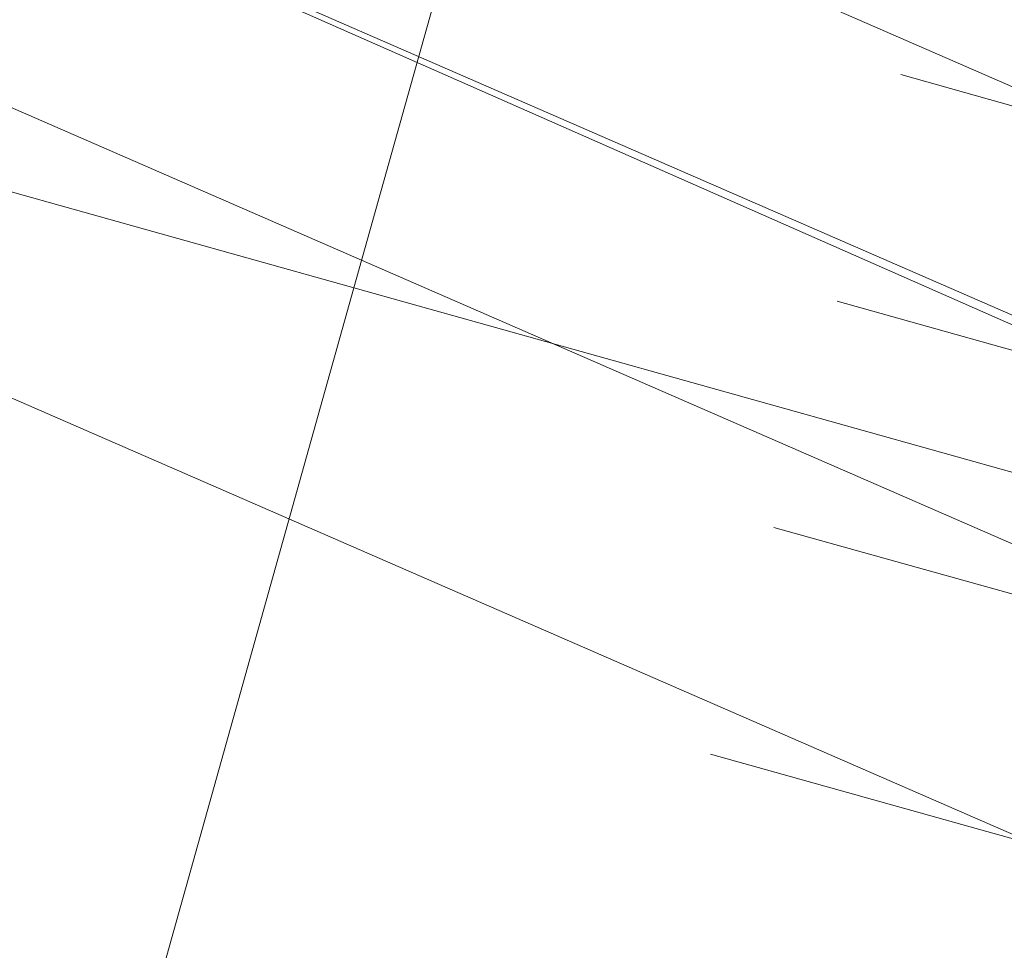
# Model space of a CAD drawing. Header units: metres. Extents: x -5203299 to 2078834, y 245743 to 5816291.
# Tile 155 of 256: x 366321.253 to 366322.244, y 5814086.541 to 5814087.478. Entities that reach past the tile are written whole.
import ezdxf

# ---------------------------------------------------------------- set-up
doc = ezdxf.new("R2010")
doc.units = ezdxf.units.M
doc.header["$LTSCALE"] = 0.5
doc.layers.add('30 -39 Baustelle- Fläche', color=7, linetype='Continuous', lineweight=15)
doc.layers.add('Keine', color=7, linetype='Continuous', lineweight=9)

# ---------------------------------------------------------------- blocks, each defined once
blk = doc.blocks.new('Gruppe-12208')
at = {"layer": 'Keine', "color": 7, "flags": 128}
blk.add_lwpolyline([(-271.21406, -118.50024), (-270.89679, -117.36728, -0.414214), (-270.77543, -117.29902), (-257.87847, -120.91069, -0.414214), (-257.81021, -121.03205), (-258.12748, -122.16501), (-258.44476, -123.29796, -0.414214), (-258.56612, -123.36622), (-271.46307, -119.75456, -0.414214), (-271.53133, -119.6332), (-271.21406, -118.50024)], format="xyb", dxfattribs=at)
for points in [[(-258.33121, -121.73909), (-270.66372, -118.2855)], [(-258.39511, -121.96728), (-270.72762, -118.51368)], [(-258.45888, -122.19498), (-270.79138, -118.74139)], [(-258.52278, -122.42317), (-270.85528, -118.96957)]]:
    blk.add_lwpolyline(points, dxfattribs=at)
blk = doc.blocks.new('Gruppe-12226')
at = {"layer": 'Keine', "color": 7}
blk.add_blockref('Gruppe-12208', (0, 0), dxfattribs=at)
blk = doc.blocks.new('Gruppe-12227')
at = {"layer": 'Keine', "color": 7, "flags": 128}
blk.add_lwpolyline([(-272.10239, -119.22004), (-271.95245, -119.28542, 0.414214), (-271.91591, -119.27107), (-271.72563, -118.83473, 0.414214), (-271.77852, -118.70005), (-271.86012, -118.66447), (-271.79242, -118.50922), (-268.03421, -120.14808), (-267.84271, -119.70896)], format="xyb", dxfattribs=at)
for points in [[(-268.43294, -119.22138), (-271.51658, -117.87668)], [(-268.60163, -119.60821), (-271.68527, -118.26351)]]:
    blk.add_lwpolyline(points, dxfattribs=at)
blk = doc.blocks.new('Gruppe-12238')
at = {"layer": 'Keine', "color": 7}
blk.add_blockref('Gruppe-12227', (0, 0), dxfattribs=at)
blk = doc.blocks.new('Gruppe-12239')
at = {"layer": 'Keine', "color": 1}
for q in [(-274.1217, -116.97085), (-274.35329, -117.62113)]:
    blk.add_line((-269.53852, -118.96946), q, dxfattribs=at)
at = {"layer": 'Keine', "color": 7}
for name in ['Gruppe-12238', 'Gruppe-12226']:
    blk.add_blockref(name, (0, 0), dxfattribs=at)
blk = doc.blocks.new('Gruppe-12240')
at = {"layer": 'Keine', "color": 8, "flags": 128}
blk.add_lwpolyline([(-266.45736, -120.32174), (-269.4313, -119.03145), (-272.49009, -117.68235)], dxfattribs=at)
blk = doc.blocks.new('Gruppe-12241')
at = {"layer": 'Keine', "color": 7}
for name in ['Gruppe-12239', 'Gruppe-12240']:
    blk.add_blockref(name, (0, 0), dxfattribs=at)
blk = doc.blocks.new('Gruppe-12242')
at = {"layer": 'Keine', "color": 7}
blk.add_blockref('Gruppe-12241', (0, 0), dxfattribs=at)
blk = doc.blocks.new('_BE Phase 5 (3D)')
at = {"layer": '30 -39 Baustelle- Fläche', "color": 7}
blk.add_blockref('Gruppe-12242', (0, 0), dxfattribs=at)

msp = doc.modelspace()

# ---------------------------------------------------------------- block references
at = {"layer": 'Keine', "color": 1}
msp.add_blockref('_BE Phase 5 (3D)', (366592.80349, 5814205.70793), dxfattribs=at)

doc.saveas('drawing.dxf')
